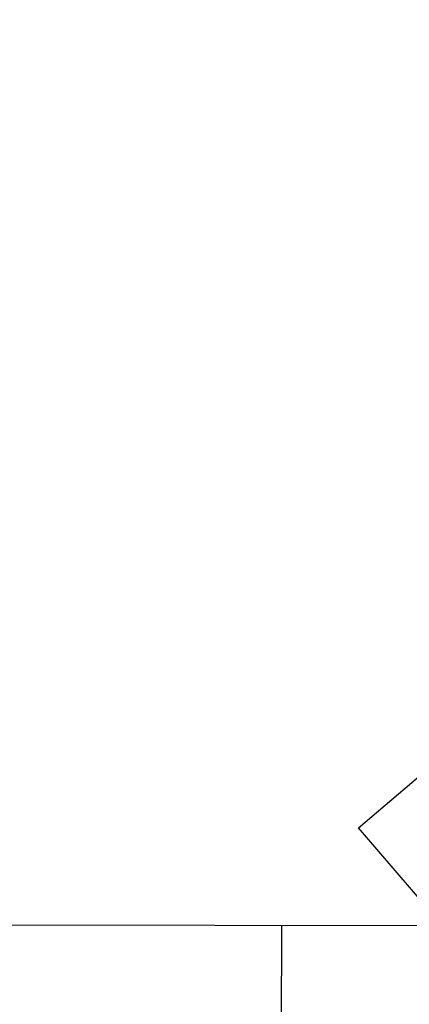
# Model space of a CAD drawing. Header units: metres. Extents: x -912764 to -454925, y -2226138 to -1112338.
# Tile 54 of 256: x -456251.5587 to -456251.5345, y -1113064.5115 to -1113064.4501. Entities that reach past the tile are written whole.
import ezdxf
from ezdxf import colors
from ezdxf.entities.mleader import LeaderData, LeaderLine
from ezdxf.math import Vec2, Vec3

# ---------------------------------------------------------------- set-up
doc = ezdxf.new("R2010")
doc.units = ezdxf.units.M
doc.linetypes.add('SOLID', pattern=[0])
doc.linetypes.add('ČÁRKOVANÁ', pattern=[19.049999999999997, 12.7, -6.35])
doc.layers.add('025-ZSvodidlo', color=1, linetype='Continuous')
doc.layers.add('C3D_ZPR', color=7, linetype='Continuous')
doc.layers.add('1', color=7, linetype='Continuous', lineweight=15)
doc.layers.add('_NOVÝ STAV', color=1, linetype='Continuous', lineweight=30)
doc.styles.add('Romans', font='romans.shx')
doc.styles.add('StandardUzky', font='simplex.shx', dxfattribs={"width": 0.65})
doc.styles.add('znacky', font='arial.ttf')
doc.dimstyles.new('1000', dxfattribs={"dimscale": 0.5, "dimtxt": 1, "dimasz": 0.6, "dimexe": 0.3, "dimexo": 0.5, "dimgap": 0.5, "dimtad": 1, "dimzin": 1, "dimdsep": 46, "dimtxsty": 'znacky', "dimblk": 'OBLIQUE', "dimcen": 1, "dimdle": 0.3, "dimclrd": 256, "dimclre": 256, "dimclrt": 256, "dimadec": 3, "dimazin": 0, "dimtfac": 1, "dimtmove": 0, "dimatfit": 3, "dimldrblk": 'OBLIQUE', "dimfxl": 1, "dimlwd": -1, "dimlwe": -1, "dimarcsym": 0})

# ---------------------------------------------------------------- blocks, each defined once
blk = doc.blocks.new('_Oblique')
at = {"color": 0, "linetype": 'ByBlock', "lineweight": -2}
blk.add_line((-0.5, -0.5), (0.5, 0.5), dxfattribs=at)
blk = doc.blocks.new('*D255')
at = {"layer": 'C3D_ZPR', "color": 1, "transparency": 16777216}
for p, q in [((-456251.8419254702, -1113064.401055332), (-456251.8419254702, -1113064.076055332)), ((-456251.2418126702, -1113064.401055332), (-456251.2418126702, -1113064.076055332)), ((-456251.9169254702, -1113064.151055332), (-456251.1668126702, -1113064.151055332))]:
    blk.add_line(p, q, dxfattribs=at)
at = {"layer": 'Defpoints', "color": 0, "lineweight": 50, "transparency": 16777216}
for p in [(-456251.2418126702, -1113064.151055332), (-456251.8419254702, -1113065.465551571), (-456251.2418126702, -1113065.522266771)]:
    blk.add_point(p, dxfattribs=at)
at = {"layer": 'C3D_ZPR', "color": 1, "transparency": 16777216, "xscale": 0.075, "yscale": 0.075, "zscale": 0.075, "rotation": 180}
blk.add_blockref('_Oblique', (-456251.8419254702, -1113064.151055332), dxfattribs=at)
at = {"layer": 'C3D_ZPR', "color": 1, "transparency": 16777216, "xscale": 0.075, "yscale": 0.075, "zscale": 0.075}
blk.add_blockref('_Oblique', (-456251.2418126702, -1113064.151055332), dxfattribs=at)
at = {"layer": 'C3D_ZPR', "color": 1, "transparency": 16777216, "insert": (-456251.5418690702, -1113064.001055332), "char_height": 0.2, "attachment_point": 5, "style": 'StandardUzky'}
blk.add_mtext('600', dxfattribs=at)
blk = doc.blocks.new('A$C021ef3a7')
at = {"layer": '025-ZSvodidlo', "color": 1}
for p, q in [((-0.09795000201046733, 0.2110511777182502), (-0.03979530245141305, 0.2609036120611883)), ((-0.09274333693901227, 0.2049774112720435), (-0.09795000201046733, 0.2110511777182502)), ((-0.2327495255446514, 0.2051846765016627), (-0.09274333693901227, 0.2049774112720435)), ((-0.1027496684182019, 0.2049922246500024), (-0.1040983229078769, -0.7009265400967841))]:
    blk.add_line(p, q, dxfattribs=at)
blk.add_arc((-0.04957728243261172, 0.3170579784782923), 0.057, 104.9151793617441, 284.9151793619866, dxfattribs=at)

msp = doc.modelspace()

# ---------------------------------------------------------------- block references
at = {"layer": '_NOVÝ STAV', "linetype": 'SOLID'}
msp.add_blockref('A$C021ef3a7', (-456251.4397022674, -1113064.711524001), dxfattribs=at)

# ---------------------------------------------------------------- dimensions: what is measured, and where the dimension line sits
at = {"layer": 'C3D_ZPR'}
dim = msp.add_linear_dim(base=(-456251.2418126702, -1113064.151055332), p1=(-456251.8419254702, -1113065.465551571), p2=(-456251.2418126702, -1113065.522266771), dimstyle='1000', override={"dimtxt": 0.4, "dimasz": 0.15, "dimexe": 0.15, "dimgap": 0.1, "dimdec": 0, "dimlfac": 1000, "dimdsep": 44, "dimtxsty": 'StandardUzky', "dimdle": 0.15, "dimclrd": 1, "dimclre": 1, "dimclrt": 1, "dimfxl": 0.5, "dimfxlon": 1}, dxfattribs=at)
dim.commit()
dim.dimension.update_dxf_attribs({"geometry": '*D255', "text_midpoint": (-456251.5418690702, -1113064.001055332)})

# ---------------------------------------------------------------- leaders
at = {"layer": '1', "color": 1, "ltscale": 0.2}
ml = msp.add_multileader_mtext('Standard', dxfattribs=at)
ml.set_content('{\\fArial|b1|i0|c238|p34;\\LKRAJNICE DLÁŽDĚNÁ\\P}TROJŘÁDEK ZE ŽULOVÉ KOSTKY 150x150mm', color=1, style='Romans')
ml.set_leader_properties(color=30, linetype='ČÁRKOVANÁ', lineweight=-1)
ml.build(insert=Vec2(0, 0))
ml.multileader.update_dxf_attribs({"dogleg_length": 2, "arrow_head_size": 0.1, "scale": 0.1})
ctx = ml.context
ctx.base_point, ctx.scale, ctx.char_height, ctx.arrow_head_size, ctx.landing_gap_size, ctx.plane_origin = Vec3(-456257.1292086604, -1113062.712405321), 0.1, 0.125, 0.1, 0.05, Vec3(-456249.0671462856, -1113064.758010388)
notes = []
notes.append((ctx, [(1, (1, 1, 0), (-456254.4975310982, -1113062.712405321), (-1, 0), 0.6438876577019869, [(1, [(-456251.093996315, -1113065.590998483)], 0, [])])]))
ctx.mtext.insert, ctx.mtext.width, ctx.mtext.defined_height, ctx.mtext.flow_direction = Vec3(-456257.0792086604, -1113062.649905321), 2.29742262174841, 0.9366816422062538, 5
ml = msp.add_multileader_mtext('Standard', dxfattribs=at)
ml.set_content('{\\fArial|b1|i0|c238|p34;\\LBETONOVÉ LOŽE\\P\\pq*;}BETONOVÉ LOŽE tl.100mm Z BETONU C12/15', color=1, style='Romans')
ml.set_leader_properties(color=30, linetype='ČÁRKOVANÁ', lineweight=-1)
ml.build(insert=Vec2(0, 0))
ml.multileader.update_dxf_attribs({"dogleg_length": 2, "arrow_head_size": 0.1, "scale": 0.1})
ctx = ml.context
ctx.base_point, ctx.scale, ctx.char_height, ctx.arrow_head_size, ctx.landing_gap_size, ctx.plane_origin = Vec3(-456257.0410599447, -1113063.626176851), 0.1, 0.125, 0.1, 0.05, Vec3(-456248.6687976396, -1113065.008010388)
notes.append((ctx, [(1, (1, 1, 0), (-456255.2993932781, -1113063.626176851), (-1, 0), 0.169037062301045, [(1, [(-456251.2248571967, -1113065.840998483)], 0, [])])]))
ctx.mtext.insert, ctx.mtext.width, ctx.mtext.flow_direction = Vec3(-456256.9910599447, -1113063.542843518), 1.70364613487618, 5
for ctx, leaders in notes:
    for number, flags, end, landing, length, lines in leaders:
        leader = LeaderData()
        leader.index, (leader.has_last_leader_line, leader.has_dogleg_vector, leader.attachment_direction) = number, flags
        leader.last_leader_point, leader.dogleg_vector, leader.dogleg_length = Vec3(end), Vec3(landing), length
        for number, points, colour, breaks in lines:
            line = LeaderLine()
            line.index, line.vertices, line.color, line.breaks = number, Vec3.list(points), colors.encode_raw_color(colour), breaks
            leader.lines.append(line)
        ctx.leaders.append(leader)

doc.saveas('drawing.dxf')
